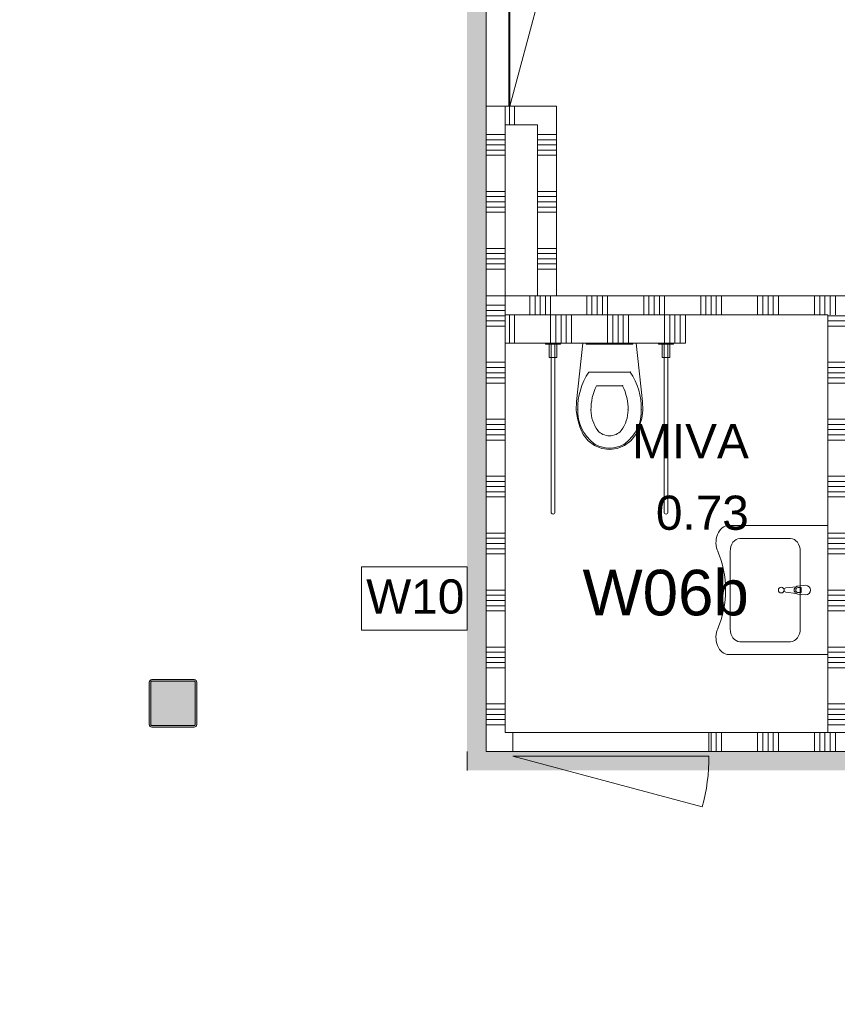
# Model space of a CAD drawing. Header units: millimetres. Extents: x -850 to 154668, y -80411 to 71019.
# Tile 216 of 236: x 72803 to 77110, y 15818 to 21005. Entities that reach past the tile are written whole.
import ezdxf
from ezdxf.enums import TextEntityAlignment as Align

# ---------------------------------------------------------------- set-up
doc = ezdxf.new("R2010")
doc.units = ezdxf.units.MM
doc.header["$MEASUREMENT"] = 0
for name, color, linetype in [('Info Wandafwerking aanduiding', 7, 'Continuous'), ('New_22 NC Binnenwanden', 7, 'Continuous'), ('New_22 NC Binnenwanden Deuren', 7, 'Continuous'), ('New_22 NC Binnenwanden Doorsnede-arcering', 7, 'Continuous'), ('New_74 Sanitair', 7, 'Continuous'), ('New_Info Wandafwerking aanduiding', 7, 'Continuous'), ('New_Info Wandafwerking aanduiding Doorsnede-arcering', 7, 'Continuous'), ('New_Z Ruimtefuncties', 7, 'Continuous'), ('New_Z Ruimtefuncties Zone omranding', 7, 'Continuous'), ('New_Z Ruimtefuncties Zone tekst', 7, 'Continuous'), ('S-COLS-____-OTLN.RVT S', 7, 'Continuous'), ('S-COLS-____-OTLN.RVT S 2D arcering', 7, 'Continuous')]:
    doc.layers.add(name, color=color, linetype=linetype)
doc.styles.add('GENERATED_STYLE_1', font='arial.ttf')
doc.styles.add('GENERATED_STYLE_2', font='arial.ttf')

# ---------------------------------------------------------------- blocks, each defined once
blk = doc.blocks.new('*X398')
at = {"layer": 'New_22 NC Binnenwanden Doorsnede-arcering', "color": 254, "linetype": 'Continuous', "lineweight": 0, "true_color": 0xe9ebeb}
for p, q in [((75607.3, 20400), (75530.1, 20400)), ((75630.1, 20400), (75607.3, 20400)), ((75607.3, 20372.6), (75530.1, 20372.6)), ((75607.3, 20345.1), (75530.1, 20345.1)), ((75630.1, 20372.6), (75607.3, 20372.6)), ((75630.1, 20345.1), (75607.3, 20345.1)), ((75607.3, 20317.7), (75530.1, 20317.7)), ((75607.3, 20290.3), (75530.1, 20290.3)), ((75630.1, 20317.7), (75607.3, 20317.7)), ((75630.1, 20290.3), (75607.3, 20290.3)), ((75607.3, 20100), (75530.1, 20100)), ((75630.1, 20100), (75607.3, 20100)), ((75607.3, 20072.6), (75530.1, 20072.6)), ((75607.3, 20045.1), (75530.1, 20045.1)), ((75630.1, 20072.6), (75607.3, 20072.6)), ((75630.1, 20045.1), (75607.3, 20045.1)), ((75607.3, 20017.7), (75530.1, 20017.7)), ((75607.3, 19990.3), (75530.1, 19990.3)), ((75630.1, 20017.7), (75607.3, 20017.7)), ((75630.1, 19990.3), (75607.3, 19990.3)), ((75607.3, 19800), (75530.1, 19800)), ((75607.3, 19772.6), (75530.1, 19772.6)), ((75630.1, 19800), (75607.3, 19800)), ((75630.1, 19772.6), (75607.3, 19772.6)), ((75607.3, 19745.1), (75530.1, 19745.1)), ((75607.3, 19717.7), (75530.1, 19717.7)), ((75630.1, 19745.1), (75607.3, 19745.1)), ((75630.1, 19717.7), (75607.3, 19717.7)), ((75607.3, 19690.3), (75530.1, 19690.3)), ((75630.1, 19690.3), (75607.3, 19690.3))]:
    blk.add_line(p, q, dxfattribs=at)
blk = doc.blocks.new('Wall_98_1', base_point=(75530.1, 19500))
at = {"layer": 'New_22 NC Binnenwanden', "color": 8, "linetype": 'Continuous', "lineweight": 0, "true_color": 0x778488, "flags": 128}
for points in [[(75630.1, 20550), (75530.1, 20550)], [(75630.1, 19550), (75630.1, 20550)], [(75530.1, 20450), (75530.1, 19550)], [(75530.1, 19550), (75630.1, 19550)]]:
    blk.add_lwpolyline(points, dxfattribs=at)
at = {"layer": 'New_22 NC Binnenwanden', "color": 8, "lineweight": 0, "true_color": 0x778488}
blk.add_blockref('*X398', (0, 0), dxfattribs=at)
blk = doc.blocks.new('*X401')
at = {"layer": 'New_22 NC Binnenwanden Doorsnede-arcering', "color": 254, "linetype": 'Continuous', "lineweight": 0, "true_color": 0xe9ebeb}
for p, q in [((75382.3, 20550), (75382.3, 20450)), ((75409.7, 20550), (75409.7, 20450))]:
    blk.add_line(p, q, dxfattribs=at)
blk = doc.blocks.new('Wall_99_1', base_point=(75530.1, 20450))
at = {"layer": 'New_22 NC Binnenwanden', "color": 8, "linetype": 'Continuous', "lineweight": 0, "true_color": 0x778488, "flags": 128}
for points in [[(75530.1, 20550), (75360.1, 20550)], [(75360.1, 20450), (75360.1, 20550)], [(75360.1, 20450), (75530.1, 20450)]]:
    blk.add_lwpolyline(points, dxfattribs=at)
at = {"layer": 'New_22 NC Binnenwanden', "color": 8, "lineweight": 0, "true_color": 0x778488}
blk.add_blockref('*X401', (0, 0), dxfattribs=at)
blk = doc.blocks.new('*X540')
at = {"layer": 'New_22 NC Binnenwanden Doorsnede-arcering', "color": 254, "linetype": 'Continuous', "lineweight": 0, "true_color": 0xe9ebeb}
for p, q in [((75382.3, 19450), (75382.3, 19300)), ((75409.7, 19450), (75409.7, 19300)), ((75600, 19450), (75600, 19300)), ((75627.4, 19450), (75627.4, 19300)), ((75654.9, 19450), (75654.9, 19300)), ((75682.3, 19450), (75682.3, 19300)), ((75709.7, 19450), (75709.7, 19300)), ((75900, 19450), (75900, 19300)), ((75927.4, 19450), (75927.4, 19300)), ((75954.9, 19450), (75954.9, 19300)), ((75982.3, 19450), (75982.3, 19300)), ((76009.7, 19450), (76009.7, 19300)), ((76200, 19450), (76200, 19300)), ((76227.4, 19450), (76227.4, 19300)), ((76254.9, 19450), (76254.9, 19300)), ((76282.3, 19450), (76282.3, 19300)), ((76309.7, 19450), (76309.7, 19300))]:
    blk.add_line(p, q, dxfattribs=at)
blk = doc.blocks.new('Wall_145_1', base_point=(76310.1, 19450))
at = {"layer": 'New_22 NC Binnenwanden', "color": 8, "linetype": 'Continuous', "lineweight": 0, "true_color": 0x778488, "flags": 128}
for points in [[(76310.1, 19450), (75360.1, 19450)], [(75360.1, 19450), (75360.1, 19300)], [(76310.1, 19300), (76310.1, 19450)], [(75360.1, 19300), (76310.1, 19300)]]:
    blk.add_lwpolyline(points, dxfattribs=at)
at = {"layer": 'New_22 NC Binnenwanden', "color": 8, "lineweight": 0, "true_color": 0x778488}
blk.add_blockref('*X540', (0, 0), dxfattribs=at)
blk = doc.blocks.new('Wall_460_1', base_point=(77660, 17150))
at = {"layer": 'New_Info Wandafwerking aanduiding Doorsnede-arcering', "linetype": 'Continuous', "lineweight": 0}
for points in [[(75260.1, 17150), (75160.1, 17050), (75260.1, 17050)], [(75260.1, 17150), (75160.1, 17150), (75160.1, 17050)], [(75260.1, 17050), (77660, 17050), (77660, 17150), (75260.1, 17150)]]:
    blk.add_hatch(color=1, dxfattribs=at).paths.add_polyline_path(points)
at = {"layer": 'New_Info Wandafwerking aanduiding', "color": 9, "linetype": 'Continuous', "lineweight": 0, "flags": 128}
for points in [[(75160.1, 17050), (75160.1, 17150)], [(77660, 17150), (77660, 17050)]]:
    blk.add_lwpolyline(points, dxfattribs=at)
blk = doc.blocks.new('Wall_461_1', base_point=(75260.1, 17150))
at = {"layer": 'New_Info Wandafwerking aanduiding Doorsnede-arcering', "linetype": 'Continuous', "lineweight": 0}
blk.add_hatch(color=1, dxfattribs=at).paths.add_polyline_path([(75260.1, 17150), (75260.1, 26575.6), (75160.1, 26575.6), (75160.1, 17150)])
blk = doc.blocks.new('Invalidentoilet 22')
at = {"layer": 'New_74 Sanitair', "color": 1, "linetype": 'Continuous', "lineweight": 0}
for p, q in [((-257.5, 0), (-337.5, 0)), ((-337.5, 0), (-337.5, -5)), ((-257.5, -5), (-257.5, 0)), ((-141, 0), (-173.3, -306.6)), ((141, 0), (-141, 0)), ((123, 0), (-123, 0)), ((-123, 0), (-123, -5)), ((123, -5), (123, 0)), ((173.3, -306.6), (141, 0)), ((337.5, 0), (257.5, 0)), ((257.5, 0), (257.5, -5)), ((337.5, -5), (337.5, 0)), ((-337.5, -5), (-257.5, -5)), ((-317.5, -5), (-317.5, -75)), ((-277.5, -5), (-317.5, -5)), ((-307.5, -890), (-307.5, -5)), ((-307.5, -5), (-287.5, -5)), ((-287.5, -5), (-287.5, -890)), ((-277.5, -75), (-277.5, -5)), ((-123, -5), (123, -5)), ((257.5, -5), (337.5, -5)), ((277.5, -5), (277.5, -75)), ((317.5, -5), (277.5, -5)), ((287.5, -890), (287.5, -5)), ((287.5, -5), (307.5, -5)), ((307.5, -5), (307.5, -890)), ((317.5, -75), (317.5, -5)), ((-317.5, -75), (-277.5, -75)), ((277.5, -75), (317.5, -75)), ((0, -151.4), (-108.9, -151.4)), ((108.9, -151.4), (0, -151.4)), ((0, -223.6), (-68.8, -223.6)), ((68.8, -223.6), (0, -223.6)), ((-173.3, -306.6), (-174.9, -351.8)), ((174.9, -351.8), (173.3, -306.6)), ((-174.9, -351.8), (-169.4, -396.7)), ((169.4, -396.7), (174.9, -351.8)), ((-169.4, -396.7), (-157, -440.3)), ((157, -440.3), (169.4, -396.7)), ((-157, -440.3), (-138, -481.3)), ((62.1, -459.7), (62.1, -459.7)), ((138, -481.3), (157, -440.3)), ((-138, -481.3), (-112.4, -513.9)), ((-112.4, -513.9), (-79.4, -538.8)), ((0, -487.5), (0, -487.5)), ((79.4, -538.8), (112.4, -513.9)), ((112.4, -513.9), (138, -481.3)), ((-79.4, -538.8), (-41, -554.6)), ((-41, -554.6), (0, -560)), ((0, -552.4), (0, -552.4)), ((0, -560), (41, -554.6)), ((41, -554.6), (79.4, -538.8)), ((81.1, -529), (81.1, -529))]:
    blk.add_line(p, q, dxfattribs=at)
for centre in [(-297.5, -890), (297.5, -890)]:
    blk.add_arc(centre, 10, 180, 0, dxfattribs=at)
for centre, major_axis, start_param, end_param in [((258.1, -339.4), (425.3, 0), 2.612188, 3.165208), ((-258.1, -339.4), (425.3, 0), 6.259569, 6.81259), ((264.5, -347.9), (362.2, 0), 2.738768, 3.154495), ((-264.5, -347.9), (362.2, 0), 6.270283, 6.68601), ((89.5, -360.8), (256.9, 0), 3.085861, 3.98645), ((134.9, -351.4), (232.6, 0), 3.144841, 3.702507), ((-134.9, -351.4), (232.6, 0), 5.722271, 6.279937), ((-89.5, -360.8), (256.9, 0), 5.438328, 6.338917), ((0.8, -419), (78.2, 0), 3.778693, 4.701998), ((-0.8, -419), (78.2, 0), 4.72278, 5.646085), ((0.8, -431.2), (138.5, 0), 4.079884, 4.706528), ((-0.8, -431.2), (138.5, 0), 4.71825, 5.344894)]:
    blk.add_ellipse(centre, major_axis=major_axis, ratio=0.875546, start_param=start_param, end_param=end_param, dxfattribs=at)
for p in [(108.9, -151.4), (68.8, -223.6), (-167, -348.2), (-97.7, -352), (97.7, -352), (167, -348.2), (-62.1, -459.7), (-81.1, -529)]:
    blk.add_point(p, dxfattribs=at)
blk = doc.blocks.new('Wasbak 22')
at = {"layer": 'New_74 Sanitair', "color": 1, "linetype": 'Continuous', "lineweight": 0}
for p, q in [((-340, -522), (-340, -0.2)), ((-340, -0.2), (340, -0.2)), ((340, -0.2), (340, -522)), ((-204, -145.1), (204, -145.1)), ((-25, -116), (-21, -158)), ((-13.6, -155.8), (-13.6, -140.9)), ((-13.6, -140.9), (13.6, -140.9)), ((13.6, -140.9), (13.6, -155.8)), ((21, -158), (25, -116)), ((-272, -195.9), (-272, -464)), ((-17.7, -167.5), (-11.1, -220.4)), ((11.1, -220.4), (17.7, -167.5)), ((272, -464), (272, -195.9)), ((-204, -514.8), (204, -514.8))]:
    blk.add_line(p, q, dxfattribs=at)
blk.add_circle((0, -245.2), 15, dxfattribs=at)
for centre, radius, start, end in [((0, -116), 25, 0, 180), ((0, -156.1), 21.1, 185.1696, 212.771), ((0, -156.1), 21.1, 212.771, 327.229), ((0, -155.8), 13.6, 180, 0), ((0, -156.1), 21.1, 327.229, 354.8304), ((0, -219), 11.2, 187.1389, 352.8611)]:
    blk.add_arc(centre, radius, start, end, dxfattribs=at)
for centre, major_axis, start_param, end_param in [((-202.5, -197), (69.5, 0), 1.592282, 3.120107), ((202.5, -197), (69.5, 0), 0.021486, 1.549311), ((-202.5, -462.9), (69.5, 0), 3.163078, 4.690903), ((202.5, -462.9), (69.5, 0), 4.733875, 6.2617), ((-249.8, -522), (90.2, 0), 3.141593, 5.289261), ((0, -841.3), (405.3, 0), 1.046808, 2.098245), ((249.8, -522), (90.2, 0), 4.135517, 6.283185)]:
    blk.add_ellipse(centre, major_axis=major_axis, ratio=0.746013, start_param=start_param, end_param=end_param, dxfattribs=at)
blk = doc.blocks.new('Column 113[113]_1', base_point=(0.5, 3))
at = {"layer": 'S-COLS-____-OTLN.RVT S 2D arcering', "linetype": 'Continuous', "lineweight": 0, "true_color": 0x778488}
h = blk.add_hatch(color=8, dxfattribs=at)
h.paths.add_polyline_path([(73485.5, 17291), (73486.5, 17286), (73489.3, 17281.8), (73493.5, 17278.9), (73498.5, 17278), (73722.5, 17278), (73727.5, 17278.9), (73731.7, 17281.8), (73734.5, 17286), (73735.5, 17291), (73735.5, 17515), (73734.5, 17519.9), (73731.7, 17524.1), (73727.5, 17527), (73722.5, 17528), (73498.5, 17528), (73493.5, 17527), (73489.3, 17524.1), (73486.5, 17519.9), (73485.5, 17515)])
h.paths.add_polyline_path([(73722.5, 17286), (73498.5, 17286), (73496.6, 17286.3), (73495, 17287.4), (73493.9, 17289), (73493.5, 17291), (73493.5, 17515), (73493.9, 17516.9), (73495, 17518.5), (73496.6, 17519.6), (73498.5, 17520), (73722.5, 17520), (73724.4, 17519.6), (73726.1, 17518.5), (73727.1, 17516.9), (73727.5, 17515), (73727.5, 17291), (73727.1, 17289), (73726.1, 17287.4), (73724.4, 17286.3)], flags=0)
blk.add_hatch(color=8, dxfattribs=at).paths.add_polyline_path([(73722.5, 17520), (73498.5, 17520), (73496.6, 17519.6), (73495, 17518.5), (73493.9, 17516.9), (73493.5, 17515), (73493.5, 17291), (73493.9, 17289), (73495, 17287.4), (73496.6, 17286.3), (73498.5, 17286), (73722.5, 17286), (73724.4, 17286.3), (73726.1, 17287.4), (73727.1, 17289), (73727.5, 17291), (73727.5, 17515), (73727.1, 17516.9), (73726.1, 17518.5), (73724.4, 17519.6)])
at = {"layer": 'S-COLS-____-OTLN.RVT S', "color": 1, "linetype": 'Continuous', "lineweight": 0}
for p, q in [((73486.5, 17519.9), (73485.5, 17515)), ((73485.5, 17515), (73485.5, 17291)), ((73489.3, 17524.1), (73486.5, 17519.9)), ((73493.5, 17527), (73489.3, 17524.1)), ((73498.5, 17528), (73493.5, 17527)), ((73493.5, 17515), (73493.9, 17516.9)), ((73493.5, 17291), (73493.5, 17515)), ((73493.9, 17516.9), (73495, 17518.5)), ((73495, 17518.5), (73496.6, 17519.6)), ((73496.6, 17519.6), (73498.5, 17520)), ((73722.5, 17528), (73498.5, 17528)), ((73498.5, 17520), (73722.5, 17520)), ((73727.5, 17527), (73722.5, 17528)), ((73722.5, 17520), (73724.4, 17519.6)), ((73724.4, 17519.6), (73726.1, 17518.5)), ((73726.1, 17518.5), (73727.1, 17516.9)), ((73727.1, 17516.9), (73727.5, 17515)), ((73731.7, 17524.1), (73727.5, 17527)), ((73727.5, 17515), (73727.5, 17291)), ((73734.5, 17519.9), (73731.7, 17524.1)), ((73735.5, 17515), (73734.5, 17519.9)), ((73735.5, 17291), (73735.5, 17515)), ((73485.5, 17291), (73486.5, 17286)), ((73486.5, 17286), (73489.3, 17281.8)), ((73489.3, 17281.8), (73493.5, 17278.9)), ((73493.9, 17289), (73493.5, 17291)), ((73493.5, 17278.9), (73498.5, 17278)), ((73495, 17287.4), (73493.9, 17289)), ((73496.6, 17286.3), (73495, 17287.4)), ((73498.5, 17286), (73496.6, 17286.3)), ((73722.5, 17286), (73498.5, 17286)), ((73498.5, 17278), (73722.5, 17278)), ((73724.4, 17286.3), (73722.5, 17286)), ((73722.5, 17278), (73727.5, 17278.9)), ((73726.1, 17287.4), (73724.4, 17286.3)), ((73727.1, 17289), (73726.1, 17287.4)), ((73727.5, 17291), (73727.1, 17289)), ((73727.5, 17278.9), (73731.7, 17281.8)), ((73731.7, 17281.8), (73734.5, 17286)), ((73734.5, 17286), (73735.5, 17291))]:
    blk.add_line(p, q, dxfattribs=at)
blk = doc.blocks.new('*X2442')
at = {"layer": 'New_22 NC Binnenwanden Doorsnede-arcering', "color": 254, "linetype": 'Continuous', "lineweight": 0, "true_color": 0xe9ebeb}
for p, q in [((75360.1, 19500), (75260.1, 19500)), ((75360.1, 19472.6), (75260.1, 19472.6)), ((75360.1, 19445.1), (75260.1, 19445.1)), ((75360.1, 19417.7), (75260.1, 19417.7)), ((75360.1, 19390.3), (75260.1, 19390.3)), ((75360.1, 19200), (75260.1, 19200)), ((75360.1, 19172.6), (75260.1, 19172.6)), ((75360.1, 19145.1), (75260.1, 19145.1)), ((75360.1, 19117.7), (75260.1, 19117.7)), ((75360.1, 19090.3), (75260.1, 19090.3)), ((75360.1, 18900), (75260.1, 18900)), ((75360.1, 18872.6), (75260.1, 18872.6)), ((75360.1, 18845.1), (75260.1, 18845.1)), ((75360.1, 18817.7), (75260.1, 18817.7)), ((75360.1, 18790.3), (75260.1, 18790.3)), ((75360.1, 18600), (75260.1, 18600)), ((75360.1, 18572.6), (75260.1, 18572.6)), ((75360.1, 18545.1), (75260.1, 18545.1)), ((75360.1, 18517.7), (75260.1, 18517.7)), ((75360.1, 18490.3), (75260.1, 18490.3)), ((75360.1, 18300), (75260.1, 18300)), ((75360.1, 18272.6), (75260.1, 18272.6)), ((75360.1, 18245.1), (75260.1, 18245.1)), ((75360.1, 18217.7), (75260.1, 18217.7)), ((75360.1, 18190.3), (75260.1, 18190.3)), ((75360.1, 18000), (75260.1, 18000)), ((75360.1, 17972.6), (75260.1, 17972.6)), ((75360.1, 17945.1), (75260.1, 17945.1)), ((75360.1, 17917.7), (75260.1, 17917.7)), ((75360.1, 17890.3), (75260.1, 17890.3)), ((75360.1, 17700), (75260.1, 17700)), ((75360.1, 17672.6), (75260.1, 17672.6)), ((75360.1, 17645.1), (75260.1, 17645.1)), ((75360.1, 17617.7), (75260.1, 17617.7)), ((75360.1, 17590.3), (75260.1, 17590.3)), ((75360.1, 17400), (75260.1, 17400)), ((75360.1, 17372.6), (75260.1, 17372.6)), ((75360.1, 17345.1), (75260.1, 17345.1)), ((75360.1, 17317.7), (75260.1, 17317.7)), ((75360.1, 17290.3), (75260.1, 17290.3))]:
    blk.add_line(p, q, dxfattribs=at)
blk = doc.blocks.new('Wall_484_1', base_point=(75260.1, 17250))
at = {"layer": 'New_22 NC Binnenwanden', "color": 8, "linetype": 'Continuous', "lineweight": 0, "true_color": 0x778488, "flags": 128}
for points in [[(75260.1, 19550), (75360.1, 19550)], [(75260.1, 19550), (75260.1, 17150)], [(75360.1, 17250), (75360.1, 19550)], [(75260.1, 17150), (75360.1, 17150)]]:
    blk.add_lwpolyline(points, dxfattribs=at)
at = {"layer": 'New_22 NC Binnenwanden', "color": 8, "lineweight": 0, "true_color": 0x778488}
blk.add_blockref('*X2442', (0, 0), dxfattribs=at)
blk = doc.blocks.new('*X2447')
at = {"layer": 'New_22 NC Binnenwanden Doorsnede-arcering', "color": 254, "linetype": 'Continuous', "lineweight": 0, "true_color": 0xe9ebeb}
for p, q in [((76445.1, 17150), (76445.1, 17250)), ((76472.6, 17150), (76472.6, 17250)), ((76500, 17150), (76500, 17250)), ((76690.3, 17150), (76690.3, 17250)), ((76717.7, 17150), (76717.7, 17250)), ((76745.1, 17150), (76745.1, 17250)), ((76772.6, 17150), (76772.6, 17250)), ((76800, 17150), (76800, 17250)), ((76990.3, 17150), (76990.3, 17250)), ((77017.7, 17150), (77017.7, 17250)), ((77045.1, 17150), (77045.1, 17250)), ((77072.6, 17150), (77072.6, 17250)), ((77100, 17150), (77100, 17250)), ((77290.3, 17150), (77290.3, 17250)), ((77317.7, 17150), (77317.7, 17250)), ((77345.1, 17150), (77345.1, 17250)), ((77372.6, 17150), (77372.6, 17250)), ((77400, 17150), (77400, 17250)), ((77590.3, 17150), (77590.3, 17250)), ((77617.7, 17150), (77617.7, 17250)), ((77645.1, 17150), (77645.1, 17250)), ((77672.6, 17150), (77672.6, 17250)), ((77700, 17150), (77700, 17250)), ((77890.3, 17150), (77890.3, 17250)), ((77917.7, 17150), (77917.7, 17250)), ((77945.1, 17150), (77945.1, 17250)), ((77972.6, 17150), (77972.6, 17250)), ((78000, 17150), (78000, 17250)), ((78190.3, 17150), (78190.3, 17250)), ((78217.7, 17150), (78217.7, 17250)), ((78245.1, 17150), (78245.1, 17250)), ((78272.6, 17150), (78272.6, 17250)), ((78300, 17150), (78300, 17250)), ((78490.3, 17150), (78490.3, 17250)), ((78517.7, 17150), (78517.7, 17250)), ((78545.1, 17150), (78545.1, 17250)), ((78572.6, 17150), (78572.6, 17250)), ((78600, 17150), (78600, 17250))]:
    blk.add_line(p, q, dxfattribs=at)
blk = doc.blocks.new('*X2448')
at = {"layer": 'New_22 NC Binnenwanden Doorsnede-arcering', "color": 254, "linetype": 'Continuous', "lineweight": 0, "true_color": 0xe9ebeb}
for p, q in [((79690.3, 17150), (79690.3, 17250)), ((79717.7, 17150), (79717.7, 17250)), ((79745.1, 17150), (79745.1, 17250)), ((79772.6, 17150), (79772.6, 17250)), ((79800, 17150), (79800, 17250)), ((79990.3, 17150), (79990.3, 17250)), ((80017.7, 17150), (80017.7, 17250)), ((80045.1, 17150), (80045.1, 17250)), ((80072.6, 17150), (80072.6, 17250)), ((80100, 17150), (80100, 17250)), ((80290.3, 17150), (80290.3, 17250)), ((80317.7, 17150), (80317.7, 17250))]:
    blk.add_line(p, q, dxfattribs=at)
blk = doc.blocks.new('D1 22')
at = {"layer": 'New_22 NC Binnenwanden Deuren', "color": 1, "linetype": 'Continuous', "lineweight": 0}
for q in [(-481.8, 267.6), (-517, 0)]:
    blk.add_line((517, 0), q, dxfattribs=at)
at = {"layer": 'New_22 NC Binnenwanden Deuren', "color": 7, "linetype": 'Continuous', "lineweight": 0}
for p, q in [((-517, -25), (-517, -125)), ((-517, -25), (-517, -125)), ((517, -25), (517, -125)), ((517, -25), (517, -125))]:
    blk.add_line(p, q, dxfattribs=at)
at = {"layer": 'New_22 NC Binnenwanden Deuren', "color": 1, "linetype": 'Continuous', "lineweight": 0}
blk.add_arc((517, 0), 1034, 165, 180, dxfattribs=at)
blk = doc.blocks.new('D1 22_3')
at = {"layer": 'New_22 NC Binnenwanden Deuren', "color": 1, "linetype": 'Continuous', "lineweight": 0}
for q in [(-481.8, 267.6), (-517, 0)]:
    blk.add_line((517, 0), q, dxfattribs=at)
at = {"layer": 'New_22 NC Binnenwanden Deuren', "color": 7, "linetype": 'Continuous', "lineweight": 0}
for p, q in [((-517, -114), (-517, -14)), ((-517, -114), (-517, -14)), ((517, -114), (517, -14)), ((517, -114), (517, -14))]:
    blk.add_line(p, q, dxfattribs=at)
at = {"layer": 'New_22 NC Binnenwanden Deuren', "color": 1, "linetype": 'Continuous', "lineweight": 0}
blk.add_arc((517, 0), 1034, 165, 180, dxfattribs=at)
blk = doc.blocks.new('Wall_485_1', base_point=(75260.1, 17250))
at = {"layer": 'New_22 NC Binnenwanden', "color": 8, "linetype": 'Continuous', "lineweight": 0, "true_color": 0x778488}
for p, q in [((75400.1, 17150), (75400.1, 17250)), ((76434.1, 17150), (76434.1, 17250)), ((78604, 17250), (78604, 17150)), ((79638, 17250), (79638, 17150)), ((80336, 17250), (80336, 17150)), ((81370, 17250), (81370, 17150))]:
    blk.add_line(p, q, dxfattribs=at)
at = {"layer": 'New_22 NC Binnenwanden', "color": 8, "linetype": 'Continuous', "lineweight": 0, "true_color": 0x778488, "flags": 128}
for points in [[(75400.1, 17250), (75360.1, 17250)], [(78604, 17250), (76434.1, 17250)], [(80336, 17250), (79638, 17250)], [(75360.1, 17150), (75400.1, 17150)], [(76434.1, 17150), (77660, 17150)], [(77760, 17150), (78604, 17150)], [(79638, 17150), (80336, 17150)]]:
    blk.add_lwpolyline(points, dxfattribs=at)
at = {"layer": 'New_22 NC Binnenwanden', "color": 8, "lineweight": 0, "true_color": 0x778488}
for name in ['*X2447', '*X2448']:
    blk.add_blockref(name, (0, 0), dxfattribs=at)
at = {"layer": 'New_22 NC Binnenwanden Deuren', "color": 1, "linetype": 'Continuous', "lineweight": 0, "zscale": 1000, "rotation": 180}
for name, p in [('D1 22', (75917.1, 17125)), ('D1 22_3', (80853, 17136))]:
    blk.add_blockref(name, p, dxfattribs=at)
at = {"layer": 'New_22 NC Binnenwanden Deuren', "color": 1, "linetype": 'Continuous', "lineweight": 0, "xscale": -1, "zscale": 1000, "rotation": 180}
blk.add_blockref('D1 22_3', (79121, 17136), dxfattribs=at)
blk = doc.blocks.new('*X2453')
at = {"layer": 'New_22 NC Binnenwanden Doorsnede-arcering', "color": 254, "linetype": 'Continuous', "lineweight": 0, "true_color": 0xe9ebeb}
for p, q in [((75490.3, 19450), (75490.3, 19550)), ((75517.7, 19450), (75517.7, 19550)), ((75545.1, 19450), (75545.1, 19550)), ((75572.6, 19450), (75572.6, 19550)), ((75600, 19450), (75600, 19550)), ((75790.3, 19450), (75790.3, 19550)), ((75817.7, 19450), (75817.7, 19550)), ((75845.1, 19450), (75845.1, 19550)), ((75872.6, 19450), (75872.6, 19550)), ((75900, 19450), (75900, 19550)), ((76090.3, 19450), (76090.3, 19550)), ((76117.7, 19450), (76117.7, 19550)), ((76145.1, 19450), (76145.1, 19550)), ((76172.6, 19450), (76172.6, 19550)), ((76200, 19450), (76200, 19550)), ((76390.3, 19450), (76390.3, 19550)), ((76417.7, 19450), (76417.7, 19550)), ((76445.1, 19450), (76445.1, 19550)), ((76472.6, 19450), (76472.6, 19550)), ((76500, 19450), (76500, 19550)), ((76690.3, 19450), (76690.3, 19550)), ((76717.7, 19450), (76717.7, 19550)), ((76745.1, 19450), (76745.1, 19550)), ((76772.6, 19450), (76772.6, 19550)), ((76800, 19450), (76800, 19550)), ((76990.3, 19450), (76990.3, 19550)), ((77017.7, 19450), (77017.7, 19550)), ((77045.1, 19450), (77045.1, 19550)), ((77072.6, 19450), (77072.6, 19550)), ((77100, 19450), (77100, 19550)), ((77290.3, 19450), (77290.3, 19550)), ((77317.7, 19450), (77317.7, 19550)), ((77345.1, 19450), (77345.1, 19550)), ((77372.6, 19450), (77372.6, 19550)), ((77400, 19450), (77400, 19550)), ((77590.3, 19450), (77590.3, 19550)), ((77617.7, 19450), (77617.7, 19550)), ((77645.1, 19450), (77645.1, 19550)), ((77672.6, 19450), (77672.6, 19550)), ((77700, 19450), (77700, 19550)), ((77890.3, 19450), (77890.3, 19550)), ((77917.7, 19450), (77917.7, 19550)), ((77945.1, 19450), (77945.1, 19550)), ((77972.6, 19450), (77972.6, 19550)), ((78000, 19450), (78000, 19550)), ((78190.3, 19450), (78190.3, 19550)), ((78217.7, 19450), (78217.7, 19550)), ((78245.1, 19450), (78245.1, 19550)), ((78272.6, 19450), (78272.6, 19550)), ((78300, 19450), (78300, 19550)), ((78490.3, 19450), (78490.3, 19550)), ((78517.7, 19450), (78517.7, 19550)), ((78545.1, 19450), (78545.1, 19550)), ((78572.6, 19450), (78572.6, 19550)), ((78600, 19450), (78600, 19550)), ((78790.3, 19450), (78790.3, 19550)), ((78817.7, 19450), (78817.7, 19550)), ((78845.1, 19450), (78845.1, 19550)), ((78872.6, 19450), (78872.6, 19550)), ((78900, 19450), (78900, 19550)), ((79090.3, 19450), (79090.3, 19550)), ((79117.7, 19450), (79117.7, 19550)), ((79145.1, 19450), (79145.1, 19550)), ((79172.6, 19450), (79172.6, 19550)), ((79200, 19450), (79200, 19550)), ((79390.3, 19450), (79390.3, 19550)), ((79417.7, 19450), (79417.7, 19550)), ((79445.1, 19450), (79445.1, 19550)), ((79472.6, 19450), (79472.6, 19550)), ((79500, 19450), (79500, 19550)), ((79690.3, 19450), (79690.3, 19550)), ((79717.7, 19450), (79717.7, 19550)), ((79745.1, 19450), (79745.1, 19550)), ((79772.6, 19450), (79772.6, 19550)), ((79800, 19450), (79800, 19550)), ((79990.3, 19450), (79990.3, 19550)), ((80017.7, 19450), (80017.7, 19550)), ((80045.1, 19450), (80045.1, 19550)), ((80072.6, 19450), (80072.6, 19550)), ((80100, 19450), (80100, 19550)), ((80290.3, 19450), (80290.3, 19550)), ((80317.7, 19450), (80317.7, 19550)), ((80345.1, 19450), (80345.1, 19550)), ((80372.6, 19450), (80372.6, 19550)), ((80400, 19450), (80400, 19550)), ((80590.3, 19450), (80590.3, 19550)), ((80617.7, 19450), (80617.7, 19550)), ((80645.1, 19450), (80645.1, 19550)), ((80672.6, 19450), (80672.6, 19550)), ((80700, 19450), (80700, 19550)), ((80890.3, 19450), (80890.3, 19550)), ((80917.7, 19450), (80917.7, 19550)), ((80945.1, 19450), (80945.1, 19550)), ((80972.6, 19450), (80972.6, 19550)), ((81000, 19450), (81000, 19550)), ((81190.3, 19450), (81190.3, 19550)), ((81217.7, 19450), (81217.7, 19550)), ((81245.1, 19450), (81245.1, 19550)), ((81272.6, 19450), (81272.6, 19550)), ((81300, 19450), (81300, 19550))]:
    blk.add_line(p, q, dxfattribs=at)
blk = doc.blocks.new('Wall_486_1', base_point=(81360, 19500))
at = {"layer": 'New_22 NC Binnenwanden', "color": 8, "linetype": 'Continuous', "lineweight": 0, "true_color": 0x778488, "flags": 128}
for points in [[(81360, 19550), (75360.1, 19550)], [(75360.1, 19550), (75360.1, 19450)], [(75360.1, 19450), (77060.1, 19450)], [(77160.1, 19450), (80240, 19450)], [(80340, 19450), (81360, 19450)]]:
    blk.add_lwpolyline(points, dxfattribs=at)
at = {"layer": 'New_22 NC Binnenwanden', "color": 8, "lineweight": 0, "true_color": 0x778488}
blk.add_blockref('*X2453', (0, 0), dxfattribs=at)
blk = doc.blocks.new('*X2465')
at = {"layer": 'New_22 NC Binnenwanden Doorsnede-arcering', "color": 254, "linetype": 'Continuous', "lineweight": 0, "true_color": 0xe9ebeb}
for p, q in [((77160.1, 19445.1), (77060.1, 19445.1)), ((77160.1, 19417.7), (77060.1, 19417.7)), ((77160.1, 19390.3), (77060.1, 19390.3)), ((77160.1, 19200), (77060.1, 19200)), ((77160.1, 19172.6), (77060.1, 19172.6)), ((77160.1, 19145.1), (77060.1, 19145.1)), ((77160.1, 19117.7), (77060.1, 19117.7)), ((77160.1, 19090.3), (77060.1, 19090.3)), ((77160.1, 18900), (77060.1, 18900)), ((77160.1, 18872.6), (77060.1, 18872.6)), ((77160.1, 18845.1), (77060.1, 18845.1)), ((77160.1, 18817.7), (77060.1, 18817.7)), ((77160.1, 18790.3), (77060.1, 18790.3)), ((77160.1, 18600), (77060.1, 18600)), ((77160.1, 18572.6), (77060.1, 18572.6)), ((77160.1, 18545.1), (77060.1, 18545.1)), ((77160.1, 18517.7), (77060.1, 18517.7)), ((77160.1, 18490.3), (77060.1, 18490.3)), ((77160.1, 18300), (77060.1, 18300)), ((77160.1, 18272.6), (77060.1, 18272.6)), ((77160.1, 18245.1), (77060.1, 18245.1)), ((77160.1, 18217.7), (77060.1, 18217.7)), ((77160.1, 18190.3), (77060.1, 18190.3)), ((77160.1, 18000), (77060.1, 18000)), ((77160.1, 17972.6), (77060.1, 17972.6)), ((77160.1, 17945.1), (77060.1, 17945.1)), ((77160.1, 17917.7), (77060.1, 17917.7)), ((77160.1, 17890.3), (77060.1, 17890.3)), ((77160.1, 17700), (77060.1, 17700)), ((77160.1, 17672.6), (77060.1, 17672.6)), ((77160.1, 17645.1), (77060.1, 17645.1)), ((77160.1, 17617.7), (77060.1, 17617.7)), ((77160.1, 17590.3), (77060.1, 17590.3)), ((77160.1, 17400), (77060.1, 17400)), ((77160.1, 17372.6), (77060.1, 17372.6)), ((77160.1, 17345.1), (77060.1, 17345.1)), ((77160.1, 17317.7), (77060.1, 17317.7)), ((77160.1, 17290.3), (77060.1, 17290.3))]:
    blk.add_line(p, q, dxfattribs=at)
blk = doc.blocks.new('Wall_489_1', base_point=(77160.1, 19500))
at = {"layer": 'New_22 NC Binnenwanden', "color": 8, "linetype": 'Continuous', "lineweight": 0, "true_color": 0x778488, "flags": 128}
for points in [[(77060.1, 19450), (77060.1, 17250)], [(77160.1, 17250), (77160.1, 19450)], [(77060.1, 17250), (77160.1, 17250)]]:
    blk.add_lwpolyline(points, dxfattribs=at)
at = {"layer": 'New_22 NC Binnenwanden', "color": 8, "lineweight": 0, "true_color": 0x778488}
blk.add_blockref('*X2465', (0, 0), dxfattribs=at)
blk = doc.blocks.new('*X2775')
at = {"layer": 'New_22 NC Binnenwanden Doorsnede-arcering', "color": 254, "linetype": 'Continuous', "lineweight": 0, "true_color": 0xe9ebeb}
for p, q in [((75360.1, 20400), (75260.1, 20400)), ((75360.1, 20372.6), (75260.1, 20372.6)), ((75360.1, 20345.1), (75260.1, 20345.1)), ((75360.1, 20317.7), (75260.1, 20317.7)), ((75360.1, 20290.3), (75260.1, 20290.3)), ((75360.1, 20100), (75260.1, 20100)), ((75360.1, 20072.6), (75260.1, 20072.6)), ((75360.1, 20045.1), (75260.1, 20045.1)), ((75360.1, 20017.7), (75260.1, 20017.7)), ((75360.1, 19990.3), (75260.1, 19990.3)), ((75360.1, 19800), (75260.1, 19800)), ((75360.1, 19772.6), (75260.1, 19772.6)), ((75360.1, 19745.1), (75260.1, 19745.1)), ((75360.1, 19717.7), (75260.1, 19717.7)), ((75360.1, 19690.3), (75260.1, 19690.3))]:
    blk.add_line(p, q, dxfattribs=at)
blk = doc.blocks.new('D1 zl1-b 22_4')
at = {"layer": 'New_22 NC Binnenwanden Deuren', "color": 1, "linetype": 'Continuous', "lineweight": 0}
for p, q in [((700, 0), (-321, 273.6)), ((-700, 0), (-357, 0)), ((700, 0), (-357, 0))]:
    blk.add_line(p, q, dxfattribs=at)
at = {"layer": 'New_22 NC Binnenwanden Deuren', "color": 7, "linetype": 'Continuous', "lineweight": 0}
for p, q in [((-700, -25), (-700, -125)), ((-700, -25), (-700, -125)), ((700, -25), (700, -125)), ((700, -25), (700, -125))]:
    blk.add_line(p, q, dxfattribs=at)
at = {"layer": 'New_22 NC Binnenwanden Deuren', "color": 1, "linetype": 'Continuous', "lineweight": 0}
blk.add_arc((700, 0), 1057, 165, 180, dxfattribs=at)
blk = doc.blocks.new('Wall_575_1', base_point=(75260.1, 19548.8))
at = {"layer": 'New_22 NC Binnenwanden', "color": 8, "linetype": 'Continuous', "lineweight": 0, "true_color": 0x778488}
blk.add_line((75360.1, 20548.8), (75260.1, 20548.8), dxfattribs=at)
at = {"layer": 'New_22 NC Binnenwanden', "color": 8, "linetype": 'Continuous', "lineweight": 0, "true_color": 0x778488, "flags": 128}
for points in [[(75260.1, 20548.8), (75260.1, 19548.8)], [(75360.1, 19548.8), (75360.1, 20548.8)]]:
    blk.add_lwpolyline(points, dxfattribs=at)
at = {"layer": 'New_22 NC Binnenwanden', "color": 8, "lineweight": 0, "true_color": 0x778488}
blk.add_blockref('*X2775', (0, 0), dxfattribs=at)
at = {"layer": 'New_22 NC Binnenwanden Deuren', "color": 1, "linetype": 'Continuous', "lineweight": 0, "zscale": 1000, "rotation": 270}
blk.add_blockref('D1 zl1-b 22_4', (75385.1, 21248.8), dxfattribs=at)
blk = doc.blocks.new('MIVA_0.73_21_1', base_point=(76205.1, 18350))
at = {"layer": 'New_Z Ruimtefuncties Zone tekst', "color": 2, "lineweight": 0}
for tag, height, style, p in [('DUMMY_938', 180, 'GENERATED_STYLE_1', (76643.9, 18915.7)), ('ROOM_NAME', 180, 'GENERATED_STYLE_1', (76643.9, 18874.6)), ('DUMMY_939', 180, 'GENERATED_STYLE_1', (76643.9, 18538.6)), ('ROOM_NUMBER', 180, 'GENERATED_STYLE_1', (76643.9, 18497.4)), ('stWallCovering', 240, 'GENERATED_STYLE_2', (76643.9, 18106.6))]:
    blk.add_attdef(tag, text='', height=height, dxfattribs=dict(at, style=style)).set_placement(p, align=Align.TOP_RIGHT)
at = {"layer": 'New_Z Ruimtefuncties Zone tekst', "color": 2, "lineweight": 0, "style": 'GENERATED_STYLE_2'}
blk.add_attdef('DUMMY_940', text='', height=240, dxfattribs=at).set_placement((75766.2, 18161.4), align=Align.TOP_LEFT)

msp = doc.modelspace()

# ---------------------------------------------------------------- linework, layer by layer
at = {"layer": 'Info Wandafwerking aanduiding', "color": 9, "linetype": 'Continuous', "lineweight": 0, "flags": 128}
msp.add_lwpolyline([(74603.2, 18122.3), (75160.1, 18122.3), (75160.1, 17789.4), (74603.2, 17789.4)], close=True, dxfattribs=at)
at = {"layer": 'New_Z Ruimtefuncties Zone omranding', "color": 41, "linetype": 'Continuous', "lineweight": 0, "true_color": 0xffdd55, "flags": 128}
msp.add_lwpolyline([(47375.4, 29975), (47375.4, 26302.2), (61260, 26308.3), (61261, 19351.7, -0.295235), (61910, 18348.4), (61910, 12048.4), (62190, 12048.4), (73268, 12048.4), (73268, 14148.3, -0.414214), (74268, 15148.3), (77660, 15148.3), (77660, 17150), (75260.1, 17150), (75260.1, 30198.3), (62011.9, 30198.3), (62011.9, 29975)], format="xyb", close=True, dxfattribs=at)
at = {"layer": 'New_Z Ruimtefuncties Zone omranding', "color": 52, "linetype": 'Continuous', "lineweight": 0, "flags": 128}
msp.add_lwpolyline([(75380.1, 20550), (75630.1, 20550), (75630.1, 19550), (81360, 19550), (81360, 26100), (77485, 26100), (75760, 26100), (75380.1, 26100)], close=True, dxfattribs=at)
at = {"layer": 'New_Z Ruimtefuncties Zone omranding', "color": 41, "linetype": 'Continuous', "lineweight": 0, "true_color": 0xffd5aa, "flags": 128}
msp.add_lwpolyline([(76310.1, 19300), (75360.1, 19300), (75360.1, 17250), (77060.1, 17250), (77060.1, 19450), (76310.1, 19450)], close=True, dxfattribs=at)

# ---------------------------------------------------------------- block references
at = {"layer": 'New_22 NC Binnenwanden', "color": 8, "lineweight": 0, "true_color": 0x778488}
for name, p in [('Wall_575_1', (75260.1, 19548.8)), ('Wall_99_1', (75530.1, 20450)), ('Wall_98_1', (75530.1, 19500)), ('Wall_484_1', (75260.1, 17250)), ('Wall_486_1', (81360, 19500)), ('Wall_145_1', (76310.1, 19450)), ('Wall_489_1', (77160.1, 19500)), ('Wall_485_1', (75260.1, 17250))]:
    msp.add_blockref(name, p, dxfattribs=at)
at = {"layer": 'New_74 Sanitair', "color": 1, "linetype": 'Continuous', "lineweight": 0, "zscale": 1000}
msp.add_blockref('Invalidentoilet 22', (75910.1, 19300), dxfattribs=at)
at = {"layer": 'New_74 Sanitair', "color": 1, "linetype": 'Continuous', "lineweight": 0, "zscale": 1000, "rotation": 270}
msp.add_blockref('Wasbak 22', (77060.1, 18000), dxfattribs=at)
at = {"layer": 'New_Info Wandafwerking aanduiding', "color": 1, "lineweight": 0}
for name, p in [('Wall_461_1', (75260.1, 17150)), ('Wall_460_1', (77660, 17150))]:
    msp.add_blockref(name, p, dxfattribs=at)
at = {"layer": 'New_Z Ruimtefuncties', "color": 2, "linetype": 'Continuous', "lineweight": 0}
msp.add_blockref('MIVA_0.73_21_1', (76205.1, 18350), dxfattribs=at).add_auto_attribs({'ROOM_NAME': 'MIVA', 'ROOM_NUMBER': '0.73', 'stWallCovering': 'W06b'})
at = {"layer": 'S-COLS-____-OTLN.RVT S', "color": 1, "linetype": 'Continuous', "lineweight": 0}
msp.add_blockref('Column 113[113]_1', (0.5, 3), dxfattribs=at)

# ---------------------------------------------------------------- texts
at = {"layer": 'Info Wandafwerking aanduiding', "color": 2, "linetype": 'Continuous', "lineweight": 0, "insert": (74628.2, 18056.2), "char_height": 180, "attachment_point": 1, "style": 'GENERATED_STYLE_1'}
msp.add_mtext('\\A1;{\\pql;\\fArial|b0|i0|c0|p38;W10}', dxfattribs=at)

doc.saveas('drawing.dxf')
